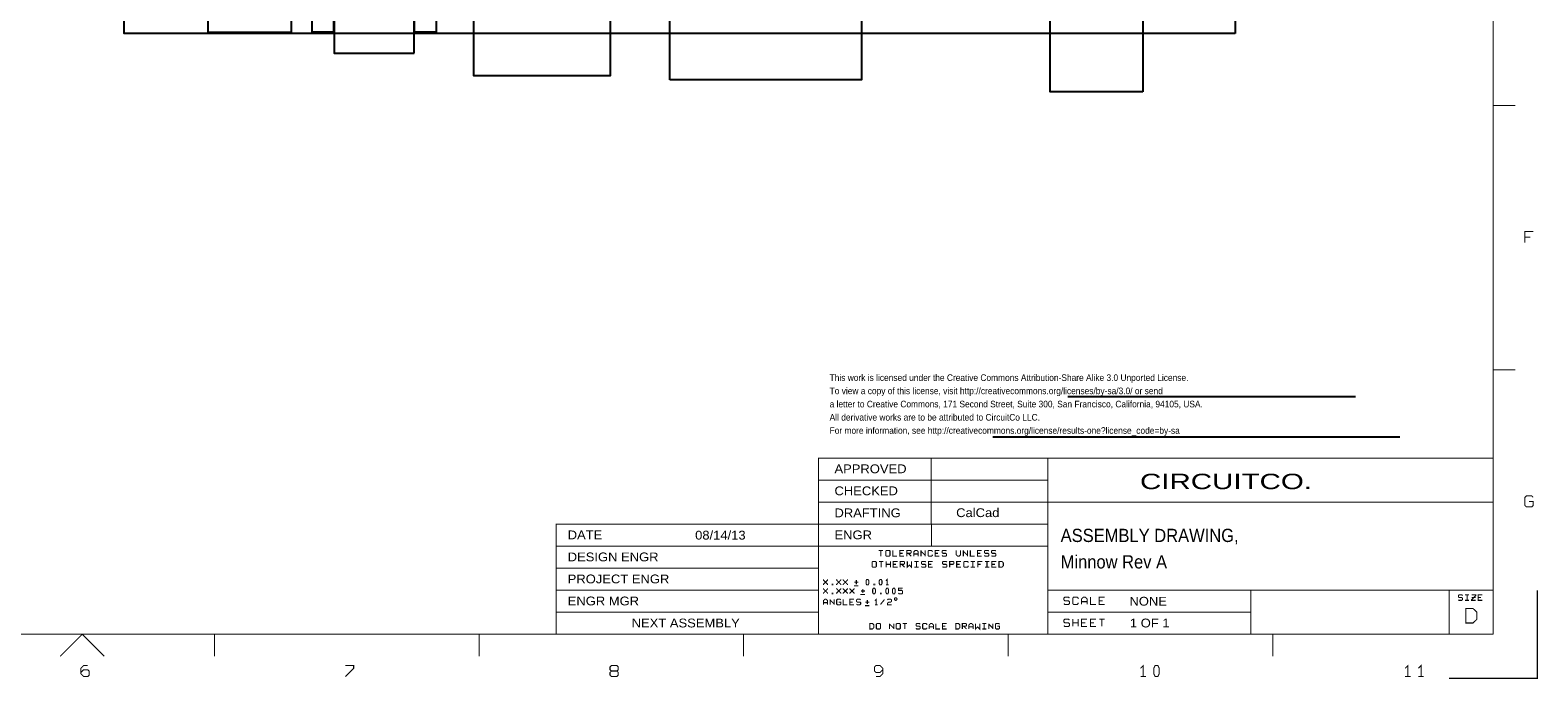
# Model space of a CAD drawing. Extents: x -13981 to 19531, y -9981 to 12034.
# Tile 10 of 16: x 2434 to 19531, y -9981 to -2619. Entities that reach past the tile are written whole.
import ezdxf

# ---------------------------------------------------------------- set-up
doc = ezdxf.new("R2010")
doc.units = 0
doc.header["$MEASUREMENT"] = 0
doc.layers.get('0').update_dxf_attribs({"color": 1, "linetype": 'CONTINUOUS'})
doc.layers.add('1', color=3, linetype='CONTINUOUS')

# ---------------------------------------------------------------- blocks, each defined once
blk = doc.blocks.new('FIGURE_SQUARE')
blk.add_lwpolyline([(-0.5, -0.5), (-0.5, 0.5), (0.5, 0.5), (0.5, -0.5)], close=True)

msp = doc.modelspace()

# ---------------------------------------------------------------- linework, layer by layer
at = {"layer": '1', "const_width": 12}
for points in [[(19025, -9475), (19025, 11525)], [(19275, -3475), (19025, -3475)], [(19478, -4905), (19385, -4905), (19385, -5029)], [(19385, -4967), (19447, -4967)], [(19275, -6475), (19025, -6475)], [(12875, -7475), (13975, -7475), (13975, -7975), (12650, -7975), (12650, -7475), (12875, -7475), (11375, -7475), (11375, -9475)], [(19025, -7475), (13975, -7475)], [(11375, -7725), (12875, -7725), (13975, -7725)], [(11375, -7975), (12875, -7975)], [(12650, -8225), (12650, -7975)], [(13975, -9475), (13975, -7975), (19025, -7975)], [(19025, -8025), (19025, -7975)], [(19478, -7921), (19463, -7905), (19401, -7905), (19385, -7921), (19385, -8014), (19401, -8029), (19463, -8029), (19478, -8014), (19478, -7967), (19432, -7967)], [(13975, -8225), (11375, -8225), (8400, -8225), (8400, -9475)], [(12655.1, -8222.1), (12655.1, -8472.1)], [(13975, -8475), (11375, -8475), (8400, -8475)], [(12056, -8523), (12080, -8523), (12080, -8589)], [(12105, -8523), (12056, -8523)], [(12265, -8589), (12216, -8589), (12216, -8523)], [(12345, -8589), (12296, -8589), (12296, -8523), (12345, -8523)], [(12376, -8556), (12417, -8556), (12425, -8548), (12425, -8531), (12417, -8523), (12376, -8523), (12376, -8589)], [(12456, -8589), (12456, -8539), (12472, -8523), (12489, -8523), (12505, -8539), (12505, -8589)], [(12536, -8523), (12536, -8589)], [(12536, -8531), (12585, -8581)], [(12585, -8589), (12585, -8523)], [(12665, -8572), (12665, -8581), (12657, -8589), (12624, -8589), (12616, -8581), (12616, -8531), (12624, -8523), (12657, -8523), (12665, -8531), (12665, -8539)], [(12745, -8589), (12696, -8589), (12696, -8523), (12745, -8523)], [(12776, -8581), (12784, -8589), (12817, -8589), (12825, -8581), (12825, -8564), (12817, -8556), (12784, -8556), (12776, -8548), (12776, -8531), (12784, -8523), (12817, -8523), (12825, -8531)], [(12936, -8523), (12936, -8572), (12952, -8589), (12969, -8589), (12985, -8572), (12985, -8523)], [(13016, -8523), (13016, -8589)], [(13065, -8581), (13016, -8531)], [(13065, -8589), (13065, -8523)], [(13096, -8523), (13096, -8589), (13145, -8589)], [(13225, -8589), (13176, -8589), (13176, -8523), (13225, -8523)], [(13256, -8581), (13264, -8589), (13297, -8589), (13305, -8581), (13305, -8564), (13297, -8556), (13264, -8556), (13256, -8548), (13256, -8531), (13264, -8523), (13297, -8523), (13305, -8531)], [(13336, -8581), (13344, -8589), (13377, -8589), (13385, -8581), (13385, -8564), (13377, -8556), (13344, -8556), (13336, -8548), (13336, -8531), (13344, -8523), (13377, -8523), (13385, -8531)], [(8400, -8725), (11375, -8725)], [(12061, -8648), (12085, -8648), (12085, -8714)], [(12110, -8648), (12061, -8648)], [(12141, -8648), (12141, -8714)], [(12141, -8681), (12190, -8681)], [(12190, -8714), (12190, -8648)], [(12270, -8714), (12221, -8714), (12221, -8648), (12270, -8648)], [(12221, -8681), (12254, -8681)], [(12296, -8556), (12329, -8556)], [(12301, -8681), (12342, -8681), (12350, -8673), (12350, -8656), (12342, -8648), (12301, -8648), (12301, -8714)], [(12350, -8714), (12317, -8681)], [(12430, -8648), (12430, -8714), (12405, -8689), (12381, -8714), (12381, -8648)], [(12392, -8556), (12425, -8589)], [(12505, -8564), (12456, -8564)], [(12461, -8648), (12510, -8648)], [(12461, -8714), (12510, -8714)], [(12485, -8648), (12485, -8714)], [(12541, -8706), (12549, -8714), (12582, -8714), (12590, -8706), (12590, -8689), (12582, -8681), (12549, -8681), (12541, -8673), (12541, -8656), (12549, -8648), (12582, -8648), (12590, -8656)], [(12670, -8714), (12621, -8714), (12621, -8648), (12670, -8648)], [(12621, -8681), (12654, -8681)], [(12696, -8556), (12729, -8556)], [(12830, -8656), (12822, -8648), (12789, -8648), (12781, -8656), (12781, -8673), (12789, -8681), (12822, -8681), (12830, -8689), (12830, -8706), (12822, -8714), (12789, -8714), (12781, -8706)], [(12861, -8681), (12902, -8681), (12910, -8673), (12910, -8656), (12902, -8648), (12861, -8648), (12861, -8714)], [(12990, -8648), (12941, -8648), (12941, -8714), (12990, -8714)], [(12974, -8681), (12941, -8681)], [(13070, -8697), (13070, -8706), (13062, -8714), (13029, -8714), (13021, -8706), (13021, -8656), (13029, -8648), (13062, -8648), (13070, -8656), (13070, -8664)], [(13101, -8648), (13150, -8648)], [(13150, -8714), (13101, -8714)], [(13125, -8714), (13125, -8648)], [(13176, -8556), (13209, -8556)], [(13230, -8648), (13181, -8648), (13181, -8714)], [(13181, -8681), (13214, -8681)], [(13261, -8648), (13310, -8648)], [(13310, -8714), (13261, -8714)], [(13285, -8714), (13285, -8648)], [(13390, -8648), (13341, -8648), (13341, -8714), (13390, -8714)], [(13374, -8681), (13341, -8681)], [(11477, -8915), (11477, -8907), (11430, -8860), (11430, -8853)], [(11477, -8853), (11477, -8860), (11430, -8907), (11430, -8915)], [(11627, -8915), (11627, -8907), (11580, -8860), (11580, -8853)], [(11627, -8853), (11627, -8860), (11580, -8907), (11580, -8915)], [(11655, -8915), (11655, -8907), (11702, -8860), (11702, -8853)], [(11702, -8915), (11702, -8907), (11655, -8860), (11655, -8853)], [(11780, -8884), (11827, -8884)], [(11803, -8907), (11803, -8860)], [(12153, -8915), (12153, -8853), (12138, -8868)], [(8400, -8975), (11375, -8975)], [(11430, -8953), (11430, -8960), (11477, -9007), (11477, -9015)], [(11430, -9015), (11430, -9007), (11477, -8960)], [(11477, -8960), (11477, -8953)], [(11580, -9015), (11580, -9007), (11627, -8960), (11627, -8953)], [(11580, -8953), (11580, -8960), (11627, -9007), (11627, -9015)], [(11655, -8953), (11655, -8960), (11702, -9007), (11702, -9015)], [(11655, -9015), (11655, -9007), (11702, -8960), (11702, -8953)], [(11730, -9015), (11730, -9007), (11777, -8960), (11777, -8953)], [(11730, -8953), (11730, -8960), (11777, -9007), (11777, -9015)], [(11825, -8925), (11775, -8925)], [(11900, -9025), (11850, -9025)], [(11855, -8984), (11902, -8984)], [(11878, -9007), (11878, -8960)], [(12138, -8915), (12169, -8915)], [(12280, -9007), (12288, -9015), (12319, -9015), (12327, -9007), (12327, -8984), (12319, -8976), (12280, -8976), (12280, -8953), (12327, -8953)], [(13975, -8975), (16275, -8975)], [(14219, -9064), (14209, -9053), (14167, -9053), (14157, -9064), (14157, -9084), (14167, -9095), (14209, -9095), (14219, -9105), (14219, -9126), (14209, -9136), (14167, -9136), (14157, -9126)], [(14319, -9115), (14319, -9126), (14309, -9136), (14267, -9136), (14257, -9126), (14257, -9064), (14267, -9053), (14309, -9053), (14319, -9064), (14319, -9074)], [(14419, -9136), (14419, -9074), (14398, -9053), (14378, -9053), (14357, -9074), (14357, -9136)], [(14519, -9136), (14457, -9136), (14457, -9053)], [(14619, -9136), (14557, -9136), (14557, -9053), (14619, -9053)], [(16275, -9475), (16275, -8975), (18525, -8975)], [(19525, -8975), (19525, -9975), (18525, -9975)], [(19025, -8975), (18525, -8975), (18525, -9475)], [(18677, -9035), (18669, -9028), (18638, -9028), (18630, -9035), (18630, -9051), (18638, -9059), (18669, -9059), (18677, -9066), (18677, -9082), (18669, -9090), (18638, -9090), (18630, -9082)], [(18705, -9028), (18752, -9028)], [(18728, -9090), (18728, -9028)], [(18780, -9028), (18827, -9028), (18827, -9035), (18780, -9082), (18780, -9090), (18827, -9090)], [(18827, -9059), (18780, -9059)], [(18902, -9028), (18855, -9028), (18855, -9090), (18902, -9090)], [(18886, -9059), (18855, -9059)], [(11375, -9225), (8400, -9225)], [(11477, -9140), (11477, -9093), (11461, -9078), (11446, -9078), (11430, -9093), (11430, -9140)], [(11430, -9116), (11477, -9116)], [(11505, -9078), (11505, -9140)], [(11552, -9132), (11505, -9085)], [(11552, -9140), (11552, -9078)], [(11627, -9085), (11619, -9078), (11588, -9078), (11580, -9085), (11580, -9132), (11588, -9140), (11619, -9140), (11627, -9132), (11627, -9109), (11603, -9109)], [(11702, -9140), (11655, -9140), (11655, -9078)], [(11777, -9140), (11730, -9140), (11730, -9078), (11777, -9078)], [(11761, -9109), (11730, -9109)], [(11852, -9085), (11844, -9078), (11813, -9078), (11805, -9085), (11805, -9101), (11813, -9109), (11844, -9109), (11852, -9116), (11852, -9132), (11844, -9140), (11813, -9140), (11805, -9132)], [(11950, -9150), (11900, -9150)], [(11905, -9109), (11952, -9109)], [(11928, -9132), (11928, -9085)], [(12013, -9093), (12028, -9078), (12028, -9140)], [(12044, -9140), (12013, -9140)], [(12080, -9140), (12080, -9132), (12119, -9085), (12119, -9078)], [(12155, -9085), (12163, -9078), (12194, -9078), (12202, -9085), (12202, -9101), (12194, -9109), (12171, -9109), (12155, -9124), (12155, -9140), (12202, -9140)], [(16275, -9225), (13975, -9225)], [(14357, -9105), (14419, -9105)], [(14557, -9095), (14598, -9095)], [(18705, -9090), (18752, -9090)], [(12180, -9415), (12180, -9353)], [(12180, -9360), (12227, -9407)], [(12227, -9415), (12227, -9353)], [(12353, -9415), (12353, -9353), (12330, -9353), (12377, -9353)], [(12527, -9360), (12519, -9353), (12488, -9353), (12480, -9360), (12480, -9376), (12488, -9384), (12519, -9384), (12527, -9391), (12527, -9407), (12519, -9415), (12488, -9415), (12480, -9407)], [(12602, -9399), (12602, -9407), (12594, -9415), (12563, -9415), (12555, -9407), (12555, -9360), (12563, -9353), (12594, -9353), (12602, -9360), (12602, -9368)], [(12677, -9415), (12677, -9368), (12661, -9353), (12646, -9353), (12630, -9368), (12630, -9415)], [(12630, -9391), (12677, -9391)], [(12752, -9415), (12705, -9415), (12705, -9353)], [(12827, -9353), (12780, -9353), (12780, -9415), (12827, -9415)], [(12780, -9384), (12811, -9384)], [(13005, -9415), (13005, -9353), (13044, -9353), (13052, -9360), (13052, -9376), (13044, -9384), (13005, -9384)], [(13021, -9384), (13052, -9415)], [(13080, -9415), (13080, -9368), (13096, -9353), (13111, -9353), (13127, -9368), (13127, -9415)], [(13127, -9391), (13080, -9391)], [(13155, -9353), (13155, -9415), (13178, -9391), (13202, -9415), (13202, -9353)], [(13230, -9353), (13277, -9353)], [(13253, -9353), (13253, -9415)], [(13305, -9415), (13305, -9353)], [(13305, -9360), (13352, -9407)], [(13352, -9415), (13352, -9353)], [(13427, -9360), (13419, -9353), (13388, -9353), (13380, -9360), (13380, -9407), (13388, -9415), (13419, -9415), (13427, -9407), (13427, -9384), (13403, -9384)], [(14219, -9314), (14209, -9303), (14167, -9303), (14157, -9314), (14157, -9334), (14167, -9345), (14209, -9345), (14219, -9355), (14219, -9376), (14209, -9386), (14167, -9386), (14157, -9376)], [(14257, -9386), (14257, -9303)], [(14257, -9345), (14319, -9345)], [(14319, -9386), (14319, -9303)], [(14419, -9303), (14357, -9303), (14357, -9386), (14419, -9386)], [(14357, -9345), (14398, -9345)], [(14519, -9386), (14457, -9386), (14457, -9303), (14519, -9303)], [(14457, -9345), (14498, -9345)], [(14557, -9303), (14588, -9303), (14588, -9386)], [(14619, -9303), (14557, -9303)], [(19025, -9475), (-13475, -9475)], [(2775, -9725), (3025, -9475), (3275, -9725)], [(4525, -9475), (4525, -9725)], [(7525, -9725), (7525, -9475)], [(10525, -9475), (10525, -9725)], [(13230, -9415), (13277, -9415)], [(13525, -9475), (13525, -9725)], [(13975, -9475), (14025, -9475)], [(16525, -9725), (16525, -9475)], [(3088, -9830), (3041, -9830), (3010, -9861), (3010, -9923), (3041, -9954), (3088, -9954), (3103, -9939), (3103, -9892), (3088, -9877), (3041, -9877), (3010, -9908)], [(6010, -9954), (6103, -9861), (6103, -9830), (6010, -9830)], [(9026, -9892), (9010, -9877), (9010, -9846), (9026, -9830), (9088, -9830), (9103, -9846), (9103, -9877), (9088, -9892), (9103, -9908), (9103, -9939), (9088, -9954), (9026, -9954), (9010, -9939), (9010, -9908), (9026, -9892), (9088, -9892)], [(12103, -9877), (12072, -9908), (12026, -9908), (12010, -9892), (12010, -9846), (12026, -9830), (12072, -9830), (12103, -9861), (12103, -9877), (12103, -9923), (12072, -9954), (12026, -9954)], [(15057, -9954), (15057, -9830), (15026, -9861)], [(18026, -9861), (18057, -9830), (18057, -9954)], [(18207, -9954), (18207, -9830), (18176, -9861)], [(15088, -9954), (15026, -9954)], [(18026, -9954), (18088, -9954)], [(18176, -9954), (18238, -9954)]]:
    msp.add_lwpolyline(points, dxfattribs=at)
at = {"layer": '1'}
for points in [[(16100, -2658.0002), (3500, -2658.0002), (3500, 9941.9998), (16100, 9941.9998)], [(9687.5, -3183.0002), (9687.5, -633.0002), (11862.5, -633.0002), (11862.5, -3183.0002)], [(7466, -1131.0002), (9013.4, -1131.0002), (9013.4, -3135.6002), (7466, -3135.6002)], [(15050, -3318.0002), (14000, -3318.0002), (14000, -1608.0002), (15050, -1608.0002)], [(6789.71, -2879.4602), (6789.71, -1816.4702), (5880.29, -1816.4702), (5880.29, -2879.4602)], [(5399.81, -2643.6002), (5399.81, -1979.8202), (4450.19, -1979.8202), (4450.19, -2643.6002)]]:
    msp.add_lwpolyline(points, close=True, dxfattribs=at)
for points in [[(14200, -6775), (17465, -6775)], [(13350, -7235), (17965, -7235)]]:
    msp.add_lwpolyline(points, dxfattribs=at)
at = {"layer": '1', "const_width": 12}
for points in [[(12136, -8581), (12144, -8589), (12177, -8589), (12185, -8581), (12185, -8531), (12177, -8523), (12144, -8523), (12136, -8531)], [(11981, -8706), (11989, -8714), (12022, -8714), (12030, -8706), (12030, -8656), (12022, -8648), (11989, -8648), (11981, -8656)], [(13421, -8714), (13454, -8714), (13470, -8697), (13470, -8664), (13454, -8648), (13421, -8648)], [(11921, -8915), (11913, -8899), (11913, -8868), (11921, -8853), (11936, -8853), (11944, -8868), (11944, -8899), (11936, -8915)], [(12071, -8915), (12063, -8899), (12063, -8868), (12071, -8853), (12086, -8853), (12094, -8868), (12094, -8899), (12086, -8915)], [(11528, -8915), (11536, -8915), (11536, -8907), (11528, -8907)], [(11528, -9015), (11536, -9015), (11536, -9007), (11528, -9007)], [(11996, -9015), (11988, -8999), (11988, -8968), (11996, -8953), (12011, -8953), (12019, -8968), (12019, -8999), (12011, -9015)], [(12003, -8915), (12011, -8915), (12011, -8907), (12003, -8907)], [(12078, -9015), (12086, -9015), (12086, -9007), (12078, -9007)], [(12146, -9015), (12138, -8999), (12138, -8968), (12146, -8953), (12161, -8953), (12169, -8968), (12169, -8999), (12161, -9015)], [(12221, -9015), (12213, -8999), (12213, -8968), (12221, -8953), (12236, -8953), (12244, -8968), (12244, -8999), (12236, -9015)], [(12265, -9075), (12263, -9067), (12258, -9062), (12250, -9060), (12243, -9062), (12237, -9067), (12235, -9075), (12237, -9082), (12243, -9088), (12250, -9090), (12258, -9088), (12263, -9082)], [(18714, -9347), (18796, -9347), (18838, -9306), (18838, -9223), (18796, -9182), (18714, -9182)], [(11955, -9415), (11986, -9415), (12002, -9399), (12002, -9368), (11986, -9353), (11955, -9353)], [(12030, -9407), (12038, -9415), (12069, -9415), (12077, -9407), (12077, -9360), (12069, -9353), (12038, -9353), (12030, -9360)], [(12255, -9407), (12263, -9415), (12294, -9415), (12302, -9407), (12302, -9360), (12294, -9353), (12263, -9353), (12255, -9360)], [(12930, -9415), (12961, -9415), (12977, -9399), (12977, -9368), (12961, -9353), (12930, -9353)], [(15191, -9954), (15176, -9923), (15176, -9861), (15191, -9830), (15222, -9830), (15238, -9861), (15238, -9923), (15222, -9954)]]:
    msp.add_lwpolyline(points, close=True, dxfattribs=at)

# ---------------------------------------------------------------- block references
at = {"layer": '1', "xscale": 242.13, "yscale": 472.44}
for p in [(5754.38, -2407.0202), (6915.62, -2407.0202)]:
    msp.add_blockref('FIGURE_SQUARE', p, dxfattribs=at)

# ---------------------------------------------------------------- texts
at = {"layer": '1'}
for s, height, width, p in [('This work is licensed under the Creative Commons Attribution-Share Alike 3.0 Unported License.', 75, 0.946667, (11500, -6600)), ('To view a copy of this license, visit http://creativecommons.org/licenses/by-sa/3.0/ or send', 75, 0.946667, (11500, -6750)), ('a letter to Creative Commons, 171 Second Street, Suite 300, San Francisco, California, 94105, USA.', 75, 0.946667, (11500, -6900)), ('All derivative works are to be attributed to CircuitCo LLC.', 75, 0.946667, (11500, -7050)), ('For more information, see http://creativecommons.org/license/results-one?license_code=by-sa', 75, 0.946667, (11500, -7200)), ('APPROVED', 100, 1.1, (11555.1, -7647.1)), ('CIRCUITCO.', 175, 1.428571, (15019.9, -7827.9)), ('CHECKED', 100, 1.1, (11555.1, -7897.1)), ('DRAFTING', 100, 1.1, (11555.1, -8147.1)), ('CalCad', 100, 1.1, (12935, -8145)), ('DATE', 100, 1.1, (8530.1, -8397.1)), ('08/14/13', 100, 1.1, (9975, -8400)), ('ENGR', 100, 1.1, (11555.1, -8397.1)), ('ASSEMBLY DRAWING,', 150, 0.933333, (14119.9, -8427.9)), ('DESIGN ENGR', 100, 1.1, (8530.1, -8647.1)), ('Minnow Rev A', 150, 0.933333, (14119.9, -8727.9)), ('PROJECT ENGR', 100, 1.1, (8530.1, -8897.1)), ('ENGR MGR', 100, 1.1, (8530.1, -9147.1)), ('NONE', 100, 1.1, (14900, -9150)), ('NEXT ASSEMBLY', 100, 1.1, (9255.1, -9397.1)), ('1 OF 1', 100, 1.1, (14905.1, -9397.1))]:
    msp.add_text(s, height=height, dxfattribs=dict(at, width=width)).set_placement(p)

doc.saveas('drawing.dxf')
